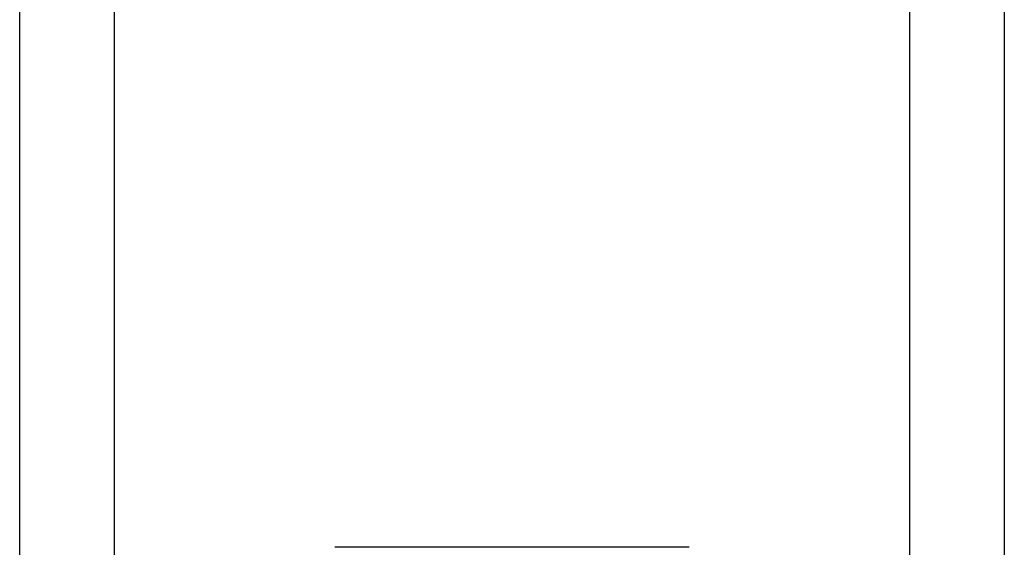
# Model space of a CAD drawing. Header units: inches. Extents: x 2 to 104, y 2 to 68.
# Tile 6 of 98: x 7.844 to 8.557, y 23.009 to 23.391. Entities that reach past the tile are written whole.
import ezdxf

# ---------------------------------------------------------------- set-up
doc = ezdxf.new("R2010")
doc.units = ezdxf.units.IN
doc.header["$LTSCALE"] = 6.250991
doc.header["$MEASUREMENT"] = 0
doc.layers.add('Visible Edges(ANSI)', color=7, linetype='Continuous', lineweight=25)
doc.layers.add('Visible Tangent Edges(ANSI)', color=7, linetype='Continuous', lineweight=25)

msp = doc.modelspace()

# ---------------------------------------------------------------- linework, layer by layer
at = {"layer": 'Visible Edges(ANSI)'}
for p, q in [((7.84352, 22.34672), (7.84352, 49.4069)), ((8.55674, 49.4069), (8.55674, 22.34672)), ((8.3285, 23.00874), (8.07177, 23.00874))]:
    msp.add_line(p, q, dxfattribs=at)
at = {"layer": 'Visible Tangent Edges(ANSI)'}
for p, q in [((7.91186, 49.4069), (7.91186, 22.34672)), ((8.4884, 22.34672), (8.4884, 49.4069))]:
    msp.add_line(p, q, dxfattribs=at)

doc.saveas('drawing.dxf')
